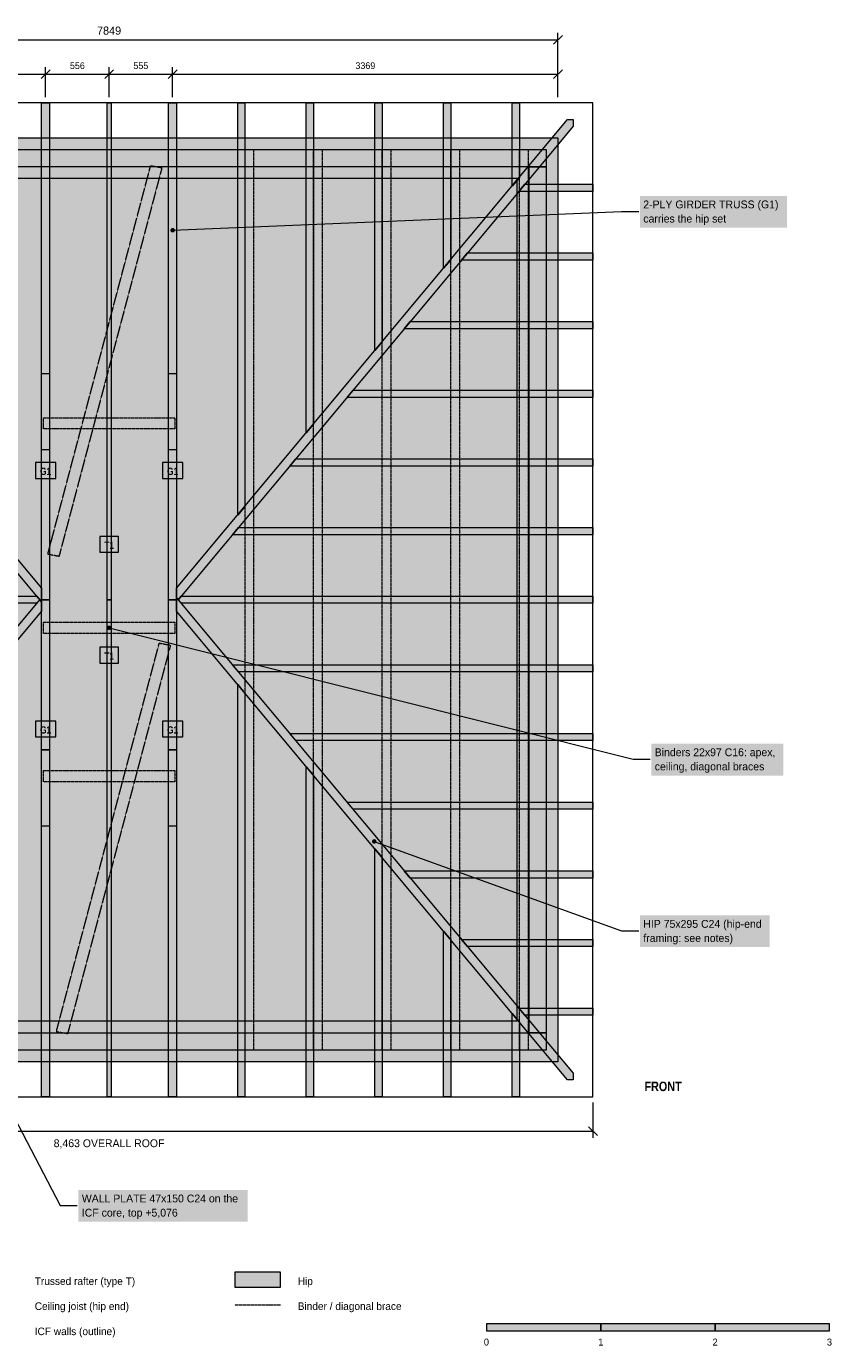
# Model space of a CAD drawing. Header units: millimetres. Extents: x -3276 to 10243, y -2530 to 9048.
# Tile 2 of 2: x 3201 to 10243, y -2482 to 9048. Entities that reach past the tile are written whole.
import ezdxf
from ezdxf.enums import TextEntityAlignment as Align

# ---------------------------------------------------------------- set-up
doc = ezdxf.new("R2010")
doc.units = ezdxf.units.MM
doc.linetypes.add('DASHED', pattern=[1.524, 1.27, -0.254])
for name, color, linetype in [('FILL-C_6B451A', 7, 'Continuous'), ('FILL-C_8C66A6', 7, 'Continuous'), ('FILL-C_A61F1A', 7, 'Continuous'), ('FILL-INK', 7, 'Continuous'), ('FILL-LIGHT', 7, 'Continuous'), ('FILL-TIMBER', 7, 'Continuous'), ('FILL-TLS_BLUE', 7, 'Continuous'), ('FILL-WHITE', 7, 'Continuous'), ('LINE-C_6B451A', 7, 'Continuous'), ('LINE-C_8C66A6', 7, 'Continuous'), ('LINE-C_8C66A6-DASH', 7, 'DASHED'), ('LINE-C_A61F1A', 7, 'Continuous'), ('LINE-C_B27326', 7, 'Continuous'), ('LINE-C_B27326-DASH', 7, 'DASHED'), ('LINE-GREY', 7, 'Continuous'), ('LINE-INK', 7, 'Continuous'), ('LINE-STEEL_GREY', 7, 'Continuous'), ('LINE-TLS_BLUE', 7, 'Continuous'), ('TEXT-C_6B451A', 7, 'Continuous'), ('TEXT-C_8C66A6', 7, 'Continuous'), ('TEXT-C_A61F1A', 7, 'Continuous'), ('TEXT-C_B27326', 7, 'Continuous'), ('TEXT-INK', 7, 'Continuous'), ('TEXT-STEEL_GREY', 7, 'Continuous'), ('TEXT-TLS_BLUE', 7, 'Continuous')]:
    doc.layers.add(name, color=color, linetype=linetype)
doc.styles.add('OpenSansCondensed-Bold', font='OpenSansCondensed-Bold.ttf')

msp = doc.modelspace()

# ---------------------------------------------------------------- hatches: boundary and pattern name
at = {"layer": 'FILL-C_6B451A', "true_color": 0x6b451a}
h = msp.add_hatch(color=256, dxfattribs=at)
h.dxf.hatch_style = 1
h.paths.add_polyline_path([(3907, 4037), (3907, 8381), (3942, 8381), (3942, 4037)])
h = msp.add_hatch(color=256, dxfattribs=at)
h.dxf.hatch_style = 1
h.paths.add_polyline_path([(3907, 102), (3907, 7972), (3942, 7972), (3942, 102)])
h = msp.add_hatch(color=256, dxfattribs=at)
h.dxf.hatch_style = 1
h.paths.add_polyline_path([(3907, -307), (3907, 4037), (3942, 4037), (3942, -307)])
at = {"layer": 'FILL-C_8C66A6', "true_color": 0x8c66a6}
h = msp.add_hatch(color=256, dxfattribs=at)
h.dxf.hatch_style = 1
h.paths.add_polyline_path([(3944, 3792), (3944, 3797), (3942, 3802), (3939, 3806), (3934, 3809), (3930, 3811), (3924, 3812), (3919, 3811), (3915, 3809), (3910, 3806), (3907, 3802), (3905, 3797), (3904, 3792), (3905, 3787), (3907, 3782), (3910, 3778), (3915, 3775), (3919, 3773), (3924, 3772), (3930, 3773), (3934, 3775), (3939, 3778), (3942, 3782), (3944, 3787)])
at = {"layer": 'FILL-C_A61F1A', "true_color": 0xa61f1a}
h = msp.add_hatch(color=256, dxfattribs=at)
h.dxf.hatch_style = 1
h.paths.add_polyline_path([(3334, 4037), (3334, 8381), (3404, 8381), (3404, 4037)])
h = msp.add_hatch(color=256, dxfattribs=at)
h.dxf.hatch_style = 1
h.paths.add_polyline_path([(4445, 4037), (4445, 8381), (4515, 8381), (4515, 4037)])
h = msp.add_hatch(color=256, dxfattribs=at)
h.dxf.hatch_style = 1
h.paths.add_polyline_path([(3334, 102), (3334, 7972), (3404, 7972), (3404, 102)])
h = msp.add_hatch(color=256, dxfattribs=at)
h.dxf.hatch_style = 1
h.paths.add_polyline_path([(4445, 102), (4445, 7972), (4515, 7972), (4515, 102)])
h = msp.add_hatch(color=256, dxfattribs=at)
h.dxf.hatch_style = 1
h.paths.add_polyline_path([(4500, 7267), (4500, 7272), (4498, 7277), (4494, 7281), (4490, 7284), (4485, 7286), (4480, 7287), (4475, 7286), (4470, 7284), (4466, 7281), (4463, 7277), (4461, 7272), (4460, 7267), (4461, 7261), (4463, 7257), (4466, 7252), (4470, 7249), (4475, 7247), (4480, 7247), (4485, 7247), (4490, 7249), (4494, 7252), (4498, 7257), (4500, 7261)])
h = msp.add_hatch(color=256, dxfattribs=at)
h.dxf.hatch_style = 1
h.paths.add_polyline_path([(3334, 5348), (3334, 6015), (3404, 6015), (3404, 5348)])
h = msp.add_hatch(color=256, dxfattribs=at)
h.dxf.hatch_style = 1
h.paths.add_polyline_path([(4445, 5348), (4445, 6015), (4515, 6015), (4515, 5348)])
h = msp.add_hatch(color=256, dxfattribs=at)
h.dxf.hatch_style = 1
h.paths.add_polyline_path([(3334, 4037), (3334, 5349), (3404, 5349), (3404, 4037)])
h = msp.add_hatch(color=256, dxfattribs=at)
h.dxf.hatch_style = 1
h.paths.add_polyline_path([(4445, 4037), (4445, 5349), (4515, 5349), (4515, 4037)])
h = msp.add_hatch(color=256, dxfattribs=at)
h.dxf.hatch_style = 1
h.paths.add_polyline_path([(3334, -307), (3334, 4037), (3404, 4037), (3404, -307)])
h = msp.add_hatch(color=256, dxfattribs=at)
h.dxf.hatch_style = 1
h.paths.add_polyline_path([(3334, 2725), (3334, 4037), (3404, 4037), (3404, 2725)])
h = msp.add_hatch(color=256, dxfattribs=at)
h.dxf.hatch_style = 1
h.paths.add_polyline_path([(4445, -307), (4445, 4037), (4515, 4037), (4515, -307)])
h = msp.add_hatch(color=256, dxfattribs=at)
h.dxf.hatch_style = 1
h.paths.add_polyline_path([(4445, 2725), (4445, 4037), (4515, 4037), (4515, 2725)])
h = msp.add_hatch(color=256, dxfattribs=at)
h.dxf.hatch_style = 1
h.paths.add_polyline_path([(3334, 2059), (3334, 2726), (3404, 2726), (3404, 2059)])
h = msp.add_hatch(color=256, dxfattribs=at)
h.dxf.hatch_style = 1
h.paths.add_polyline_path([(4445, 2059), (4445, 2726), (4515, 2726), (4515, 2059)])
at = {"layer": 'FILL-INK', "true_color": 0x14141a}
h = msp.add_hatch(color=256, dxfattribs=at)
h.dxf.hatch_style = 1
h.paths.add_polyline_path([(7224, -2351), (8224, -2351), (8224, -2290), (7224, -2290)])
h = msp.add_hatch(color=256, dxfattribs=at)
h.dxf.hatch_style = 1
h.paths.add_polyline_path([(9224, -2351), (10224, -2351), (10224, -2290), (9224, -2290)])
at = {"layer": 'FILL-LIGHT', "true_color": 0xbfd9f2}
h = msp.add_hatch(color=256, dxfattribs=at)
h.dxf.hatch_style = 1
h.paths.add_polyline_path([(3334, 4020), (63, 7940), (-134, 8175), (-134, 8234), (-85, 8234), (3334, 4137)])
h = msp.add_hatch(color=256, dxfattribs=at)
h.dxf.hatch_style = 1
h.paths.add_polyline_path([(4529, 4037), (4515, 4054), (4515, 4137), (7934, 8234), (7983, 8234), (7983, 8175), (7786, 7940)])
at = {"layer": 'FILL-LIGHT', "true_color": 0xdedee0}
h = msp.add_hatch(color=256, dxfattribs=at)
h.dxf.hatch_style = 1
h.paths.add_polyline_path([(0, 8074), (0, 8074), (7849, 8074), (7849, 8074), (7849, 8074), (7849, 0), (7849, 0), (7849, 0), (0, 0), (0, 0), (0, 0), (0, 8074)])
h.paths.add_polyline_path([(356, 356), (356, 356), (356, 356), (356, 356), (356, 356), (356, 356), (356, 356), (356, 356), (356, 356), (356, 356), (356, 356), (356, 356), (356, 356), (356, 356), (356, 356), (356, 356), (356, 356), (7493, 356), (7493, 356), (7493, 356), (7493, 356), (7493, 356), (7493, 356), (7493, 356), (7493, 356), (7493, 356), (7493, 356), (7493, 356), (7493, 356), (7493, 356), (7493, 356), (7493, 356), (7493, 356), (7493, 356), (7493, 7718), (7493, 7718), (7493, 7718), (7493, 7718), (7493, 7718), (7493, 7718), (7493, 7718), (7493, 7718), (7493, 7718), (7493, 7718), (7493, 7718), (7493, 7718), (7493, 7718), (7493, 7718), (7493, 7718), (7493, 7718), (7493, 7718), (356, 7718), (356, 7718), (356, 7718), (356, 7718), (356, 7718), (356, 7718), (356, 7718), (356, 7718), (356, 7718), (356, 7718), (356, 7718), (356, 7718), (356, 7718), (356, 7718), (356, 7718), (356, 7718), (356, 7718)], flags=0)
at = {"layer": 'FILL-LIGHT', "true_color": 0xbfd9f2}
h = msp.add_hatch(color=256, dxfattribs=at)
h.dxf.hatch_style = 1
h.paths.add_polyline_path([(-134, -160), (-134, -101), (63, 134), (3320, 4037), (3334, 4020), (3334, 3936), (-85, -160)])
h = msp.add_hatch(color=256, dxfattribs=at)
h.dxf.hatch_style = 1
h.paths.add_polyline_path([(7934, -160), (4515, 3936), (4515, 4054), (7786, 134), (7983, -101), (7983, -160)])
h = msp.add_hatch(color=256, dxfattribs=at)
h.dxf.hatch_style = 1
h.paths.add_polyline_path([(5024, -1971), (5424, -1971), (5424, -1840), (5024, -1840)])
at = {"layer": 'FILL-TIMBER', "true_color": 0xedd6a8}
h = msp.add_hatch(color=256, dxfattribs=at)
h.dxf.hatch_style = 1
h.paths.add_polyline_path([(5049, 4777), (5049, 8381), (5112, 8381), (5112, 4852)])
h = msp.add_hatch(color=256, dxfattribs=at)
h.dxf.hatch_style = 1
h.paths.add_polyline_path([(5649, 5496), (5649, 8381), (5712, 8381), (5712, 5571)])
h = msp.add_hatch(color=256, dxfattribs=at)
h.dxf.hatch_style = 1
h.paths.add_polyline_path([(6249, 6215), (6249, 8381), (6312, 8381), (6312, 6290)])
h = msp.add_hatch(color=256, dxfattribs=at)
h.dxf.hatch_style = 1
h.paths.add_polyline_path([(6849, 6934), (6849, 8381), (6912, 8381), (6912, 7009)])
h = msp.add_hatch(color=256, dxfattribs=at)
h.dxf.hatch_style = 1
h.paths.add_polyline_path([(7449, 7653), (7449, 8381), (7512, 8381), (7512, 7728)])
at = {"layer": 'FILL-TIMBER', "true_color": 0xf2e0b2}
h = msp.add_hatch(color=256, dxfattribs=at)
h.dxf.hatch_style = 1
h.paths.add_polyline_path([(102, 7822), (102, 7972), (7747, 7972), (7747, 7822)])
h = msp.add_hatch(color=256, dxfattribs=at)
h.dxf.hatch_style = 1
h.paths.add_polyline_path([(7597, 252), (7597, 7822), (7747, 7822), (7747, 252)])
at = {"layer": 'FILL-TIMBER', "true_color": 0xedd6a8}
h = msp.add_hatch(color=256, dxfattribs=at)
h.dxf.hatch_style = 1
h.paths.add_polyline_path([(7507, 7606), (7560, 7668), (8156, 7668), (8156, 7606)])
h = msp.add_hatch(color=256, dxfattribs=at)
h.dxf.hatch_style = 1
h.paths.add_polyline_path([(7006, 7006), (7059, 7068), (8156, 7068), (8156, 7006)])
h = msp.add_hatch(color=256, dxfattribs=at)
h.dxf.hatch_style = 1
h.paths.add_polyline_path([(6506, 6406), (6558, 6468), (8156, 6468), (8156, 6406)])
h = msp.add_hatch(color=256, dxfattribs=at)
h.dxf.hatch_style = 1
h.paths.add_polyline_path([(6005, 5806), (6058, 5868), (8156, 5868), (8156, 5806)])
h = msp.add_hatch(color=256, dxfattribs=at)
h.dxf.hatch_style = 1
h.paths.add_polyline_path([(5504, 5206), (5557, 5268), (8156, 5268), (8156, 5206)])
h = msp.add_hatch(color=256, dxfattribs=at)
h.dxf.hatch_style = 1
h.paths.add_polyline_path([(5004, 4606), (5056, 4668), (8156, 4668), (8156, 4606)])
h = msp.add_hatch(color=256, dxfattribs=at)
h.dxf.hatch_style = 1
h.paths.add_polyline_path([(-307, 4006), (-307, 4068), (3293, 4068), (3320, 4037), (3293, 4006)])
h = msp.add_hatch(color=256, dxfattribs=at)
h.dxf.hatch_style = 1
h.paths.add_polyline_path([(4556, 4006), (4529, 4037), (4556, 4068), (8156, 4068), (8156, 4006)])
h = msp.add_hatch(color=256, dxfattribs=at)
h.dxf.hatch_style = 1
h.paths.add_polyline_path([(5056, 3406), (5004, 3468), (8156, 3468), (8156, 3406)])
h = msp.add_hatch(color=256, dxfattribs=at)
h.dxf.hatch_style = 1
h.paths.add_polyline_path([(5049, -307), (5049, 3297), (5112, 3222), (5112, -307)])
h = msp.add_hatch(color=256, dxfattribs=at)
h.dxf.hatch_style = 1
h.paths.add_polyline_path([(5557, 2806), (5504, 2868), (8156, 2868), (8156, 2806)])
h = msp.add_hatch(color=256, dxfattribs=at)
h.dxf.hatch_style = 1
h.paths.add_polyline_path([(5649, -307), (5649, 2578), (5712, 2503), (5712, -307)])
h = msp.add_hatch(color=256, dxfattribs=at)
h.dxf.hatch_style = 1
h.paths.add_polyline_path([(6058, 2206), (6005, 2268), (8156, 2268), (8156, 2206)])
h = msp.add_hatch(color=256, dxfattribs=at)
h.dxf.hatch_style = 1
h.paths.add_polyline_path([(6249, -307), (6249, 1859), (6312, 1784), (6312, -307)])
h = msp.add_hatch(color=256, dxfattribs=at)
h.dxf.hatch_style = 1
h.paths.add_polyline_path([(6558, 1605), (6506, 1668), (8156, 1668), (8156, 1605)])
h = msp.add_hatch(color=256, dxfattribs=at)
h.dxf.hatch_style = 1
h.paths.add_polyline_path([(6849, -307), (6849, 1140), (6912, 1065), (6912, -307)])
h = msp.add_hatch(color=256, dxfattribs=at)
h.dxf.hatch_style = 1
h.paths.add_polyline_path([(7059, 1006), (7006, 1069), (8156, 1069), (8156, 1006)])
h = msp.add_hatch(color=256, dxfattribs=at)
h.dxf.hatch_style = 1
h.paths.add_polyline_path([(7560, 406), (7507, 469), (8156, 469), (8156, 406)])
h = msp.add_hatch(color=256, dxfattribs=at)
h.dxf.hatch_style = 1
h.paths.add_polyline_path([(7449, -307), (7449, 421), (7512, 346), (7512, -307)])
at = {"layer": 'FILL-TIMBER', "true_color": 0xf2e0b2}
h = msp.add_hatch(color=256, dxfattribs=at)
h.dxf.hatch_style = 1
h.paths.add_polyline_path([(102, 102), (102, 252), (7747, 252), (7747, 102)])
at = {"layer": 'FILL-TLS_BLUE', "true_color": 0x1a5999}
h = msp.add_hatch(color=256, dxfattribs=at)
h.dxf.hatch_style = 1
h.paths.add_polyline_path([(6263, 1925), (6262, 1930), (6260, 1935), (6257, 1939), (6253, 1942), (6248, 1944), (6243, 1945), (6238, 1944), (6233, 1942), (6229, 1939), (6226, 1935), (6224, 1930), (6223, 1925), (6224, 1920), (6226, 1915), (6229, 1911), (6233, 1908), (6238, 1906), (6243, 1905), (6248, 1906), (6253, 1908), (6257, 1911), (6260, 1915), (6262, 1920)])
at = {"layer": 'FILL-WHITE', "true_color": 0xffffff}
h = msp.add_hatch(color=256, dxfattribs=at)
h.dxf.hatch_style = 1
h.paths.add_polyline_path([(8566, 7289), (9854, 7289), (9854, 7567), (8566, 7567)])
h = msp.add_hatch(color=256, dxfattribs=at)
h.dxf.hatch_style = 1
h.paths.add_polyline_path([(3280, 5098), (3458, 5098), (3458, 5236), (3280, 5236)])
h = msp.add_hatch(color=256, dxfattribs=at)
h.dxf.hatch_style = 1
h.paths.add_polyline_path([(4391, 5098), (4569, 5098), (4569, 5236), (4391, 5236)])
h = msp.add_hatch(color=256, dxfattribs=at)
h.dxf.hatch_style = 1
h.paths.add_polyline_path([(3844, 4452), (4006, 4452), (4006, 4591), (3844, 4591)])
h = msp.add_hatch(color=256, dxfattribs=at)
h.dxf.hatch_style = 1
h.paths.add_polyline_path([(3844, 3483), (4006, 3483), (4006, 3622), (3844, 3622)])
h = msp.add_hatch(color=256, dxfattribs=at)
h.dxf.hatch_style = 1
h.paths.add_polyline_path([(3280, 2838), (3458, 2838), (3458, 2976), (3280, 2976)])
h = msp.add_hatch(color=256, dxfattribs=at)
h.dxf.hatch_style = 1
h.paths.add_polyline_path([(4391, 2838), (4569, 2838), (4569, 2976), (4391, 2976)])
h = msp.add_hatch(color=256, dxfattribs=at)
h.dxf.hatch_style = 1
h.paths.add_polyline_path([(8666, 2501), (9822, 2501), (9822, 2779), (8666, 2779)])
h = msp.add_hatch(color=256, dxfattribs=at)
h.dxf.hatch_style = 1
h.paths.add_polyline_path([(8566, 1001), (9701, 1001), (9701, 1279), (8566, 1279)])
h = msp.add_hatch(color=256, dxfattribs=at)
h.dxf.hatch_style = 1
h.paths.add_polyline_path([(3656, -1399), (5135, -1399), (5135, -1121), (3656, -1121)])
h = msp.add_hatch(color=256, dxfattribs=at)
h.dxf.hatch_style = 1
h.paths.add_polyline_path([(8224, -2351), (9224, -2351), (9224, -2290), (8224, -2290)])

# ---------------------------------------------------------------- linework, layer by layer
at = {"layer": 'LINE-C_6B451A', "lineweight": 5}
for points in [[(3907, 4037), (3907, 8381), (3942, 8381), (3942, 4037)], [(5049, 4777), (5049, 8381), (5112, 8381), (5112, 4852)], [(5649, 5496), (5649, 8381), (5712, 8381), (5712, 5571)], [(6249, 6215), (6249, 8381), (6312, 8381), (6312, 6290)], [(6849, 6934), (6849, 8381), (6912, 8381), (6912, 7009)], [(7449, 7653), (7449, 8381), (7512, 8381), (7512, 7728)], [(3907, 102), (3907, 7972), (3942, 7972), (3942, 102)], [(7507, 7606), (7560, 7668), (8156, 7668), (8156, 7606)], [(7006, 7006), (7059, 7068), (8156, 7068), (8156, 7006)], [(6506, 6406), (6558, 6468), (8156, 6468), (8156, 6406)], [(6005, 5806), (6058, 5868), (8156, 5868), (8156, 5806)], [(5504, 5206), (5557, 5268), (8156, 5268), (8156, 5206)], [(5004, 4606), (5056, 4668), (8156, 4668), (8156, 4606)], [(3844, 4452), (4006, 4452), (4006, 4591), (3844, 4591)], [(-307, 4006), (-307, 4068), (3293, 4068), (3320, 4037), (3293, 4006)], [(3907, -307), (3907, 4037), (3942, 4037), (3942, -307)], [(4556, 4006), (4529, 4037), (4556, 4068), (8156, 4068), (8156, 4006)], [(3844, 3483), (4006, 3483), (4006, 3622), (3844, 3622)], [(5056, 3406), (5004, 3468), (8156, 3468), (8156, 3406)], [(5049, -307), (5049, 3297), (5112, 3222), (5112, -307)], [(5557, 2806), (5504, 2868), (8156, 2868), (8156, 2806)], [(5649, -307), (5649, 2578), (5712, 2503), (5712, -307)], [(6058, 2206), (6005, 2268), (8156, 2268), (8156, 2206)], [(6249, -307), (6249, 1859), (6312, 1784), (6312, -307)], [(6558, 1605), (6506, 1668), (8156, 1668), (8156, 1605)], [(6849, -307), (6849, 1140), (6912, 1065), (6912, -307)], [(7059, 1006), (7006, 1069), (8156, 1069), (8156, 1006)], [(7560, 406), (7507, 469), (8156, 469), (8156, 406)], [(7449, -307), (7449, 421), (7512, 346), (7512, -307)]]:
    msp.add_lwpolyline(points, close=True, dxfattribs=at)
at = {"layer": 'LINE-C_8C66A6', "lineweight": 5}
for p, q in [((3924, 3792), (8506, 2643)), ((8506, 2643), (8656, 2643))]:
    msp.add_line(p, q, dxfattribs=at)
at = {"layer": 'LINE-C_8C66A6-DASH', "lineweight": 5}
msp.add_line((5024, -2126), (5424, -2126), dxfattribs=at)
for points in [[(3486, 4416), (3391, 4433), (3391, 4445), (4288, 7831), (4383, 7814), (4383, 7801)], [(3351, 5530), (3351, 5627), (4498, 5627), (4498, 5530)], [(3351, 3743), (3351, 3840), (4498, 3840), (4498, 3743)], [(3561, 243), (3466, 260), (3466, 273), (4363, 3658), (4458, 3641), (4458, 3629)], [(3351, 2447), (3351, 2544), (4498, 2544), (4498, 2447)]]:
    msp.add_lwpolyline(points, close=True, dxfattribs=at)
at = {"layer": 'LINE-C_A61F1A', "lineweight": 5}
for p, q in [((4480, 7267), (8406, 7431)), ((8406, 7431), (8556, 7431))]:
    msp.add_line(p, q, dxfattribs=at)
for points in [[(3334, 4037), (3334, 8381), (3404, 8381), (3404, 4037)], [(4445, 4037), (4445, 8381), (4515, 8381), (4515, 4037)], [(3334, 102), (3334, 7972), (3404, 7972), (3404, 102)], [(4445, 102), (4445, 7972), (4515, 7972), (4515, 102)], [(3334, 5348), (3334, 6015), (3404, 6015), (3404, 5348)], [(4445, 5348), (4445, 6015), (4515, 6015), (4515, 5348)], [(3334, 4037), (3334, 5349), (3404, 5349), (3404, 4037)], [(4445, 4037), (4445, 5349), (4515, 5349), (4515, 4037)], [(3280, 5098), (3458, 5098), (3458, 5236), (3280, 5236)], [(4391, 5098), (4569, 5098), (4569, 5236), (4391, 5236)], [(3334, -307), (3334, 4037), (3404, 4037), (3404, -307)], [(3334, 2725), (3334, 4037), (3404, 4037), (3404, 2725)], [(4445, -307), (4445, 4037), (4515, 4037), (4515, -307)], [(4445, 2725), (4445, 4037), (4515, 4037), (4515, 2725)], [(3280, 2838), (3458, 2838), (3458, 2976), (3280, 2976)], [(4391, 2838), (4569, 2838), (4569, 2976), (4391, 2976)], [(3334, 2059), (3334, 2726), (3404, 2726), (3404, 2059)], [(4445, 2059), (4445, 2726), (4515, 2726), (4515, 2059)]]:
    msp.add_lwpolyline(points, close=True, dxfattribs=at)
at = {"layer": 'LINE-C_B27326', "lineweight": 5}
for p, q in [((2747, 177), (3496, -1257)), ((3496, -1257), (3646, -1257))]:
    msp.add_line(p, q, dxfattribs=at)
for points in [[(102, 7822), (102, 7972), (7747, 7972), (7747, 7822)], [(7597, 252), (7597, 7822), (7747, 7822), (7747, 252)], [(102, 102), (102, 252), (7747, 252), (7747, 102)]]:
    msp.add_lwpolyline(points, close=True, dxfattribs=at)
at = {"layer": 'LINE-C_B27326-DASH', "lineweight": 5}
for points in [[(5113, 102), (5113, 7972), (5188, 7972), (5188, 102)], [(5713, 102), (5713, 7972), (5788, 7972), (5788, 102)], [(6313, 102), (6313, 7972), (6388, 7972), (6388, 102)], [(6913, 102), (6913, 7972), (6988, 7972), (6988, 102)], [(7513, 102), (7513, 7972), (7588, 7972), (7588, 102)]]:
    msp.add_lwpolyline(points, close=True, dxfattribs=at)
at = {"layer": 'LINE-GREY', "lineweight": 5}
msp.add_lwpolyline([(0, 8074), (0, 8074), (7849, 8074), (7849, 8074), (7849, 8074), (7849, 0), (7849, 0), (7849, 0), (0, 0), (0, 0), (0, 0), (0, 8074)], close=True, dxfattribs=at)
msp.add_lwpolyline([(356, 356), (7493, 356), (7493, 356), (7493, 356), (7493, 356), (7493, 356), (7493, 356), (7493, 356), (7493, 356), (7493, 356), (7493, 356), (7493, 356), (7493, 356), (7493, 356), (7493, 356), (7493, 356), (7493, 356), (7493, 356), (7493, 7718), (7493, 7718), (7493, 7718), (7493, 7718), (7493, 7718), (7493, 7718), (7493, 7718), (7493, 7718), (7493, 7718), (7493, 7718), (7493, 7718), (7493, 7718), (7493, 7718), (7493, 7718), (7493, 7718), (7493, 7718), (7493, 7718), (356, 7718)], dxfattribs=at)
at = {"layer": 'LINE-INK', "lineweight": 5}
for p, q in [((0, 8931), (7849, 8931)), ((7810, 8892), (7888, 8970)), ((7849, 8431), (7849, 8991)), ((3330, 8592), (3408, 8670)), ((3369, 8431), (3369, 8691)), ((3886, 8592), (3964, 8670)), ((3925, 8431), (3925, 8691)), ((4441, 8592), (4519, 8670)), ((4480, 8431), (4480, 8691)), ((7810, 8592), (7888, 8670)), ((7849, 8431), (7849, 8691)), ((0, 8631), (7849, 8631)), ((8156, -357), (8156, -667)), ((8117, -568), (8195, -646)), ((-307, -607), (8156, -607))]:
    msp.add_line(p, q, dxfattribs=at)
for points in [[(7224, -2351), (8224, -2351), (8224, -2290), (7224, -2290)], [(8224, -2351), (9224, -2351), (9224, -2290), (8224, -2290)], [(9224, -2351), (10224, -2351), (10224, -2290), (9224, -2290)]]:
    msp.add_lwpolyline(points, close=True, dxfattribs=at)
at = {"layer": 'LINE-STEEL_GREY', "lineweight": 5}
msp.add_lwpolyline([(8156, -307), (8156, 8381), (-307, 8381), (-307, -307)], close=True, dxfattribs=at)
at = {"layer": 'LINE-TLS_BLUE', "lineweight": 5}
for p, q in [((6243, 1925), (8406, 1143)), ((8406, 1143), (8556, 1143))]:
    msp.add_line(p, q, dxfattribs=at)
for points in [[(3334, 4020), (63, 7940), (-134, 8175), (-134, 8234), (-85, 8234), (3334, 4137)], [(4529, 4037), (4515, 4054), (4515, 4137), (7934, 8234), (7983, 8234), (7983, 8175), (7786, 7940)], [(-134, -160), (-134, -101), (63, 134), (3320, 4037), (3334, 4020), (3334, 3936), (-85, -160)], [(7934, -160), (4515, 3936), (4515, 4054), (7786, 134), (7983, -101), (7983, -160)], [(5024, -1971), (5424, -1971), (5424, -1840), (5024, -1840)]]:
    msp.add_lwpolyline(points, close=True, dxfattribs=at)

# ---------------------------------------------------------------- texts
at = {"layer": 'TEXT-C_6B451A', "style": 'OpenSansCondensed-Bold'}
for p in [(3925, 4482), (3925, 3513)]:
    msp.add_text('T1', height=63.5, dxfattribs=at).set_placement(p, align=Align.CENTER)
at = {"layer": 'TEXT-C_8C66A6'}
for s, p in [('Binders 22x97 C16: apex,', (8696, 2670)), ('ceiling, diagonal braces', (8696, 2546))]:
    msp.add_text(s, height=68.58, dxfattribs=at).set_placement(p)
at = {"layer": 'TEXT-C_A61F1A'}
for s, p in [('2-PLY GIRDER TRUSS (G1)', (8596, 7458)), ('carries the hip set', (8596, 7334))]:
    msp.add_text(s, height=68.58, dxfattribs=at).set_placement(p)
at = {"layer": 'TEXT-C_A61F1A', "style": 'OpenSansCondensed-Bold'}
for p in [(3369, 5128), (4480, 5128), (3369, 2868), (4480, 2868)]:
    msp.add_text('G1', height=63.5, dxfattribs=at).set_placement(p, align=Align.CENTER)
at = {"layer": 'TEXT-C_B27326'}
for s, p in [('WALL PLATE 47x150 C24 on the', (3686, -1230)), ('ICF core, top +5,076', (3686, -1354))]:
    msp.add_text(s, height=68.58, dxfattribs=at).set_placement(p)
at = {"layer": 'TEXT-INK'}
for s, height, p in [('7849', 71.1, (3924, 8976)), ('556', 58.4, (3647, 8676)), ('555', 58.4, (4202, 8676)), ('3369', 58.4, (6165, 8676)), ('8,463 OVERALL ROOF', 68.58, (3924, -747)), ('0', 61, (7224, -2481)), ('1', 61, (8224, -2481)), ('2', 61, (9224, -2481)), ('3', 61, (10224, -2481))]:
    msp.add_text(s, height=height, dxfattribs=at).set_placement(p, align=Align.CENTER)
for s, height, p in [('Trussed rafter (type T)', 66.04, (3274, -1951)), ('Hip', 66, (5574, -1951)), ('Ceiling joist (hip end)', 66.04, (3274, -2170)), ('Binder / diagonal brace', 66.04, (5574, -2170)), ('ICF walls (outline)', 66.04, (3274, -2390))]:
    msp.add_text(s, height=height, dxfattribs=at).set_placement(p)
at = {"layer": 'TEXT-STEEL_GREY', "style": 'OpenSansCondensed-Bold'}
msp.add_text('FRONT', height=82.5, dxfattribs=at).set_placement((8606, -257))
at = {"layer": 'TEXT-TLS_BLUE'}
for s, p in [('HIP 75x295 C24 (hip-end', (8596, 1170)), ('framing: see notes)', (8596, 1046))]:
    msp.add_text(s, height=68.58, dxfattribs=at).set_placement(p)

doc.saveas('drawing.dxf')
